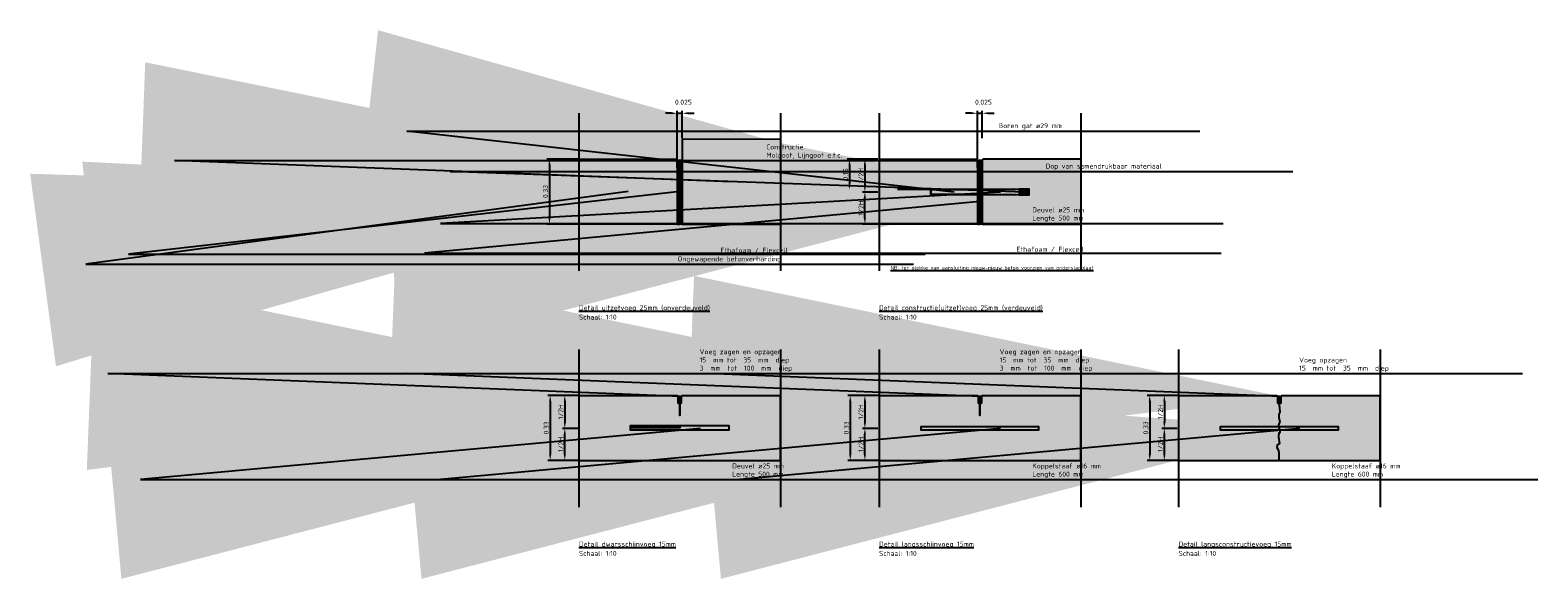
# Model space of a CAD drawing. Header units: metres. Extents: x 175829 to 176206141, y 407048 to 407918896.
# Tile 133 of 147: x 180700.89 to 180708.55, y 407254.83 to 407257.62. Entities that reach past the tile are written whole.
import ezdxf

# ---------------------------------------------------------------- set-up
doc = ezdxf.new("R2010")
doc.units = ezdxf.units.M
doc.header["$LTSCALE"] = 0.2
doc.header["$PDMODE"] = 3
doc.header["$PDSIZE"] = 1
doc.linetypes.add('DASHED', pattern=[19.05, 12.7, -6.35])
doc.linetypes.add('XX-HIDDEN', pattern=[4, 2, -2])
for name, color, linetype in [('N-WE-VH-CO-VOEGEN_BETONVERHARDING_DEUVEL+KOPPELSTAAF-G', 1, 'Continuous'), ('N-WE-VH-CO-VOEGEN_BETONVERHARDING_ETHAFOAM-G', 253, 'Continuous'), ('N-WE-VH-CO-VOEGEN_BETONVERHARDING_VOEGMATERIAAL-G', 2, 'Continuous'), ('X-XX-AL-TEKSTEN+MAATVOERING_DETAILS-T', 3, 'Continuous'), ('X-XX-AL-TEKSTEN_LEGENTA-T', 7, 'Continuous')]:
    doc.layers.add(name, color=color, linetype=linetype)
doc.styles.add('NLCS 2.5 mm', font='isocpeur.ttf', dxfattribs={"height": 2.5})
doc.dimstyles.new('NLCS-ARROW', dxfattribs={"dimtxt": 2.5, "dimasz": 3, "dimexe": 1.25, "dimexo": 0.625, "dimgap": 0.75, "dimtad": 1, "dimzin": 0, "dimdsep": 46, "dimtxsty": 'NLCS 2.5 mm', "dimcen": 0, "dimdle": 1, "dimclrd": 1, "dimclre": 251, "dimclrt": 7, "dimazin": 0, "dimtfac": 1, "dimtmove": 1, "dimatfit": 3, "dimfxl": 1, "dimtfillclr": 7, "dimtolj": 1, "dimtzin": 0, "dimarcsym": 0})

# ---------------------------------------------------------------- blocks, each defined once
blk = doc.blocks.new('*D163')
at = {"layer": 'Defpoints', "color": 0, "transparency": 16777216}
for p in [(180703.6773, 407256.966), (180703.5273, 407256.636), (180703.6773, 407256.636)]:
    blk.add_point(p, dxfattribs=at)
at = {"layer": 'X-XX-AL-TEKSTEN_LEGENTA-T', "color": 251, "linetype": 'XX-HIDDEN', "lineweight": -2, "transparency": 16777216}
for p, q in [((180703.671, 407256.966), (180703.5148, 407256.966)), ((180703.671, 407256.636), (180703.5148, 407256.636))]:
    blk.add_line(p, q, dxfattribs=at)
at = {"layer": 'X-XX-AL-TEKSTEN_LEGENTA-T', "color": 1, "lineweight": -2, "transparency": 16777216}
blk.add_line((180703.5273, 407256.936), (180703.5273, 407256.666), dxfattribs=at)
at = {"layer": 'X-XX-AL-TEKSTEN_LEGENTA-T', "color": 1, "transparency": 16777216}
for points in [[(180703.5223, 407256.936), (180703.5323, 407256.936), (180703.5273, 407256.966)], [(180703.5223, 407256.666), (180703.5323, 407256.666), (180703.5273, 407256.636)]]:
    blk.add_solid(points, dxfattribs=at)
at = {"layer": 'X-XX-AL-TEKSTEN_LEGENTA-T', "color": 7, "transparency": 16777216, "insert": (180703.5073, 407256.801), "char_height": 0.025, "attachment_point": 5, "rotation": 90, "style": 'NLCS 2.5 mm'}
blk.add_mtext('\\A1;0.33', dxfattribs=at)
blk = doc.blocks.new('*D164')
at = {"layer": 'Defpoints', "color": 0, "transparency": 16777216}
for p in [(180704.2023, 407257.1985), (180704.2023, 407257.0659), (180704.1773, 407256.961)]:
    blk.add_point(p, dxfattribs=at)
at = {"layer": 'X-XX-AL-TEKSTEN_LEGENTA-T', "color": 1, "lineweight": -2, "transparency": 16777216}
for p, q in [((180704.1473, 407257.1985), (180704.1173, 407257.1985)), ((180704.1773, 407257.1985), (180704.2023, 407257.1985)), ((180704.2323, 407257.1985), (180704.2623, 407257.1985))]:
    blk.add_line(p, q, dxfattribs=at)
at = {"layer": 'X-XX-AL-TEKSTEN_LEGENTA-T', "color": 251, "linetype": 'XX-HIDDEN', "lineweight": -2, "transparency": 16777216}
for p, q in [((180704.1773, 407256.9672), (180704.1773, 407257.211)), ((180704.2023, 407257.0722), (180704.2023, 407257.211))]:
    blk.add_line(p, q, dxfattribs=at)
at = {"layer": 'X-XX-AL-TEKSTEN_LEGENTA-T', "color": 1, "transparency": 16777216}
for points in [[(180704.1473, 407257.2035), (180704.1473, 407257.1935), (180704.1773, 407257.1985)], [(180704.2323, 407257.2035), (180704.2323, 407257.1935), (180704.2023, 407257.1985)]]:
    blk.add_solid(points, dxfattribs=at)
at = {"layer": 'X-XX-AL-TEKSTEN_LEGENTA-T', "color": 7, "transparency": 16777216, "insert": (180704.2081, 407257.2547), "char_height": 0.025, "attachment_point": 5, "style": 'NLCS 2.5 mm'}
blk.add_mtext('\\A1;0.025', dxfattribs=at)
blk = doc.blocks.new('*D165')
at = {"layer": 'Defpoints', "color": 0, "transparency": 16777216}
for p in [(180705.2023, 407256.966), (180705.0523, 407256.811), (180705.7023, 407256.811)]:
    blk.add_point(p, dxfattribs=at)
at = {"layer": 'X-XX-AL-TEKSTEN_LEGENTA-T', "color": 251, "linetype": 'XX-HIDDEN', "lineweight": -2, "transparency": 16777216}
for p, q in [((180705.196, 407256.966), (180705.0398, 407256.966)), ((180705.696, 407256.811), (180705.0398, 407256.811))]:
    blk.add_line(p, q, dxfattribs=at)
at = {"layer": 'X-XX-AL-TEKSTEN_LEGENTA-T', "color": 1, "lineweight": -2, "transparency": 16777216}
blk.add_line((180705.0523, 407256.936), (180705.0523, 407256.841), dxfattribs=at)
at = {"layer": 'X-XX-AL-TEKSTEN_LEGENTA-T', "color": 1, "transparency": 16777216}
for points in [[(180705.0473, 407256.936), (180705.0573, 407256.936), (180705.0523, 407256.966)], [(180705.0473, 407256.841), (180705.0573, 407256.841), (180705.0523, 407256.811)]]:
    blk.add_solid(points, dxfattribs=at)
at = {"layer": 'X-XX-AL-TEKSTEN_LEGENTA-T', "color": 7, "transparency": 16777216, "insert": (180705.0323, 407256.8885), "char_height": 0.025, "attachment_point": 5, "rotation": 90, "style": 'NLCS 2.5 mm'}
blk.add_mtext('\\A1;0.15', dxfattribs=at)
blk = doc.blocks.new('*D166')
at = {"layer": 'Defpoints', "color": 0, "transparency": 16777216}
for p in [(180705.2023, 407256.966), (180705.1304, 407256.7985), (180705.2023, 407256.7985)]:
    blk.add_point(p, dxfattribs=at)
at = {"layer": 'X-XX-AL-TEKSTEN_LEGENTA-T', "color": 251, "linetype": 'XX-HIDDEN', "lineweight": -2, "transparency": 16777216}
for p, q in [((180705.196, 407256.966), (180705.1179, 407256.966)), ((180705.196, 407256.7985), (180705.1179, 407256.7985))]:
    blk.add_line(p, q, dxfattribs=at)
at = {"layer": 'X-XX-AL-TEKSTEN_LEGENTA-T', "color": 1, "lineweight": -2, "transparency": 16777216}
blk.add_line((180705.1304, 407256.936), (180705.1304, 407256.8285), dxfattribs=at)
at = {"layer": 'X-XX-AL-TEKSTEN_LEGENTA-T', "color": 1, "transparency": 16777216}
for points in [[(180705.1254, 407256.936), (180705.1354, 407256.936), (180705.1304, 407256.966)], [(180705.1254, 407256.8285), (180705.1354, 407256.8285), (180705.1304, 407256.7985)]]:
    blk.add_solid(points, dxfattribs=at)
at = {"layer": 'X-XX-AL-TEKSTEN_LEGENTA-T', "color": 7, "transparency": 16777216, "insert": (180705.1104, 407256.8822), "char_height": 0.025, "attachment_point": 5, "rotation": 90, "style": 'NLCS 2.5 mm'}
blk.add_mtext('\\A1;1/2H', dxfattribs=at)
blk = doc.blocks.new('*D167')
at = {"layer": 'Defpoints', "color": 0, "transparency": 16777216}
for p in [(180705.1304, 407256.7985), (180705.2023, 407256.7985), (180705.2023, 407256.636)]:
    blk.add_point(p, dxfattribs=at)
at = {"layer": 'X-XX-AL-TEKSTEN_LEGENTA-T', "color": 251, "linetype": 'XX-HIDDEN', "lineweight": -2, "transparency": 16777216}
for p, q in [((180705.196, 407256.7985), (180705.1179, 407256.7985)), ((180705.196, 407256.636), (180705.1179, 407256.636))]:
    blk.add_line(p, q, dxfattribs=at)
at = {"layer": 'X-XX-AL-TEKSTEN_LEGENTA-T', "color": 1, "lineweight": -2, "transparency": 16777216}
blk.add_line((180705.1304, 407256.666), (180705.1304, 407256.7685), dxfattribs=at)
at = {"layer": 'X-XX-AL-TEKSTEN_LEGENTA-T', "color": 1, "transparency": 16777216}
for points in [[(180705.1254, 407256.7685), (180705.1354, 407256.7685), (180705.1304, 407256.7985)], [(180705.1254, 407256.666), (180705.1354, 407256.666), (180705.1304, 407256.636)]]:
    blk.add_solid(points, dxfattribs=at)
at = {"layer": 'X-XX-AL-TEKSTEN_LEGENTA-T', "color": 7, "transparency": 16777216, "insert": (180705.1104, 407256.7172), "char_height": 0.025, "attachment_point": 5, "rotation": 90, "style": 'NLCS 2.5 mm'}
blk.add_mtext('\\A1;1/2H', dxfattribs=at)
blk = doc.blocks.new('*D168')
at = {"layer": 'Defpoints', "color": 0, "transparency": 16777216}
for p in [(180705.7273, 407257.1985), (180705.7273, 407257.0659), (180705.7023, 407256.961)]:
    blk.add_point(p, dxfattribs=at)
at = {"layer": 'X-XX-AL-TEKSTEN_LEGENTA-T', "color": 1, "lineweight": -2, "transparency": 16777216}
for p, q in [((180705.6723, 407257.1985), (180705.6423, 407257.1985)), ((180705.7023, 407257.1985), (180705.7273, 407257.1985)), ((180705.7573, 407257.1985), (180705.7873, 407257.1985))]:
    blk.add_line(p, q, dxfattribs=at)
at = {"layer": 'X-XX-AL-TEKSTEN_LEGENTA-T', "color": 251, "linetype": 'XX-HIDDEN', "lineweight": -2, "transparency": 16777216}
for p, q in [((180705.7023, 407256.9672), (180705.7023, 407257.211)), ((180705.7273, 407257.0722), (180705.7273, 407257.211))]:
    blk.add_line(p, q, dxfattribs=at)
at = {"layer": 'X-XX-AL-TEKSTEN_LEGENTA-T', "color": 1, "transparency": 16777216}
for points in [[(180705.6723, 407257.2035), (180705.6723, 407257.1935), (180705.7023, 407257.1985)], [(180705.7573, 407257.2035), (180705.7573, 407257.1935), (180705.7273, 407257.1985)]]:
    blk.add_solid(points, dxfattribs=at)
at = {"layer": 'X-XX-AL-TEKSTEN_LEGENTA-T', "color": 7, "transparency": 16777216, "insert": (180705.7331, 407257.2547), "char_height": 0.025, "attachment_point": 5, "style": 'NLCS 2.5 mm'}
blk.add_mtext('\\A1;0.025', dxfattribs=at)
blk = doc.blocks.new('*D169')
at = {"layer": 'Defpoints', "color": 0, "transparency": 16777216}
for p in [(180703.6811, 407255.766), (180703.5311, 407255.436), (180703.6811, 407255.436)]:
    blk.add_point(p, dxfattribs=at)
at = {"layer": 'X-XX-AL-TEKSTEN_LEGENTA-T', "color": 251, "linetype": 'XX-HIDDEN', "lineweight": -2, "transparency": 16777216}
for p, q in [((180703.6749, 407255.766), (180703.5186, 407255.766)), ((180703.6749, 407255.436), (180703.5186, 407255.436))]:
    blk.add_line(p, q, dxfattribs=at)
at = {"layer": 'X-XX-AL-TEKSTEN_LEGENTA-T', "color": 1, "lineweight": -2, "transparency": 16777216}
blk.add_line((180703.5311, 407255.736), (180703.5311, 407255.466), dxfattribs=at)
at = {"layer": 'X-XX-AL-TEKSTEN_LEGENTA-T', "color": 1, "transparency": 16777216}
for points in [[(180703.5261, 407255.736), (180703.5361, 407255.736), (180703.5311, 407255.766)], [(180703.5261, 407255.466), (180703.5361, 407255.466), (180703.5311, 407255.436)]]:
    blk.add_solid(points, dxfattribs=at)
at = {"layer": 'X-XX-AL-TEKSTEN_LEGENTA-T', "color": 7, "transparency": 16777216, "insert": (180703.5111, 407255.601), "char_height": 0.025, "attachment_point": 5, "rotation": 90, "style": 'NLCS 2.5 mm'}
blk.add_mtext('\\A1;0.33', dxfattribs=at)
blk = doc.blocks.new('*D170')
at = {"layer": 'Defpoints', "color": 0, "transparency": 16777216}
for p in [(180705.2061, 407255.766), (180705.0561, 407255.436), (180705.2061, 407255.436)]:
    blk.add_point(p, dxfattribs=at)
at = {"layer": 'X-XX-AL-TEKSTEN_LEGENTA-T', "color": 251, "linetype": 'XX-HIDDEN', "lineweight": -2, "transparency": 16777216}
for p, q in [((180705.1999, 407255.766), (180705.0436, 407255.766)), ((180705.1999, 407255.436), (180705.0436, 407255.436))]:
    blk.add_line(p, q, dxfattribs=at)
at = {"layer": 'X-XX-AL-TEKSTEN_LEGENTA-T', "color": 1, "lineweight": -2, "transparency": 16777216}
blk.add_line((180705.0561, 407255.736), (180705.0561, 407255.466), dxfattribs=at)
at = {"layer": 'X-XX-AL-TEKSTEN_LEGENTA-T', "color": 1, "transparency": 16777216}
for points in [[(180705.0511, 407255.736), (180705.0611, 407255.736), (180705.0561, 407255.766)], [(180705.0511, 407255.466), (180705.0611, 407255.466), (180705.0561, 407255.436)]]:
    blk.add_solid(points, dxfattribs=at)
at = {"layer": 'X-XX-AL-TEKSTEN_LEGENTA-T', "color": 7, "transparency": 16777216, "insert": (180705.0361, 407255.601), "char_height": 0.025, "attachment_point": 5, "rotation": 90, "style": 'NLCS 2.5 mm'}
blk.add_mtext('\\A1;0.33', dxfattribs=at)
blk = doc.blocks.new('*D171')
at = {"layer": 'Defpoints', "color": 0, "transparency": 16777216}
for p in [(180706.728, 407255.766), (180706.578, 407255.436), (180706.728, 407255.436)]:
    blk.add_point(p, dxfattribs=at)
at = {"layer": 'X-XX-AL-TEKSTEN_LEGENTA-T', "color": 251, "linetype": 'XX-HIDDEN', "lineweight": -2, "transparency": 16777216}
for p, q in [((180706.7218, 407255.766), (180706.5655, 407255.766)), ((180706.7218, 407255.436), (180706.5655, 407255.436))]:
    blk.add_line(p, q, dxfattribs=at)
at = {"layer": 'X-XX-AL-TEKSTEN_LEGENTA-T', "color": 1, "lineweight": -2, "transparency": 16777216}
blk.add_line((180706.578, 407255.736), (180706.578, 407255.466), dxfattribs=at)
at = {"layer": 'X-XX-AL-TEKSTEN_LEGENTA-T', "color": 1, "transparency": 16777216}
for points in [[(180706.573, 407255.736), (180706.583, 407255.736), (180706.578, 407255.766)], [(180706.573, 407255.466), (180706.583, 407255.466), (180706.578, 407255.436)]]:
    blk.add_solid(points, dxfattribs=at)
at = {"layer": 'X-XX-AL-TEKSTEN_LEGENTA-T', "color": 7, "transparency": 16777216, "insert": (180706.558, 407255.601), "char_height": 0.025, "attachment_point": 5, "rotation": 90, "style": 'NLCS 2.5 mm'}
blk.add_mtext('\\A1;0.33', dxfattribs=at)
blk = doc.blocks.new('*D172')
at = {"layer": 'Defpoints', "color": 0, "transparency": 16777216}
for p in [(180703.6773, 407255.766), (180703.6054, 407255.5985), (180703.6773, 407255.5985)]:
    blk.add_point(p, dxfattribs=at)
at = {"layer": 'X-XX-AL-TEKSTEN_LEGENTA-T', "color": 251, "linetype": 'XX-HIDDEN', "lineweight": -2, "transparency": 16777216}
for p, q in [((180703.671, 407255.766), (180703.5929, 407255.766)), ((180703.671, 407255.5985), (180703.5929, 407255.5985))]:
    blk.add_line(p, q, dxfattribs=at)
at = {"layer": 'X-XX-AL-TEKSTEN_LEGENTA-T', "color": 1, "lineweight": -2, "transparency": 16777216}
blk.add_line((180703.6054, 407255.736), (180703.6054, 407255.6285), dxfattribs=at)
at = {"layer": 'X-XX-AL-TEKSTEN_LEGENTA-T', "color": 1, "transparency": 16777216}
for points in [[(180703.6004, 407255.736), (180703.6104, 407255.736), (180703.6054, 407255.766)], [(180703.6004, 407255.6285), (180703.6104, 407255.6285), (180703.6054, 407255.5985)]]:
    blk.add_solid(points, dxfattribs=at)
at = {"layer": 'X-XX-AL-TEKSTEN_LEGENTA-T', "color": 7, "transparency": 16777216, "insert": (180703.5854, 407255.6822), "char_height": 0.025, "attachment_point": 5, "rotation": 90, "style": 'NLCS 2.5 mm'}
blk.add_mtext('\\A1;1/2H', dxfattribs=at)
blk = doc.blocks.new('*D173')
at = {"layer": 'Defpoints', "color": 0, "transparency": 16777216}
for p in [(180703.6054, 407255.5985), (180703.6773, 407255.5985), (180703.6773, 407255.436)]:
    blk.add_point(p, dxfattribs=at)
at = {"layer": 'X-XX-AL-TEKSTEN_LEGENTA-T', "color": 251, "linetype": 'XX-HIDDEN', "lineweight": -2, "transparency": 16777216}
for p, q in [((180703.671, 407255.5985), (180703.5929, 407255.5985)), ((180703.671, 407255.436), (180703.5929, 407255.436))]:
    blk.add_line(p, q, dxfattribs=at)
at = {"layer": 'X-XX-AL-TEKSTEN_LEGENTA-T', "color": 1, "lineweight": -2, "transparency": 16777216}
blk.add_line((180703.6054, 407255.466), (180703.6054, 407255.5685), dxfattribs=at)
at = {"layer": 'X-XX-AL-TEKSTEN_LEGENTA-T', "color": 1, "transparency": 16777216}
for points in [[(180703.6004, 407255.5685), (180703.6104, 407255.5685), (180703.6054, 407255.5985)], [(180703.6004, 407255.466), (180703.6104, 407255.466), (180703.6054, 407255.436)]]:
    blk.add_solid(points, dxfattribs=at)
at = {"layer": 'X-XX-AL-TEKSTEN_LEGENTA-T', "color": 7, "transparency": 16777216, "insert": (180703.5854, 407255.5172), "char_height": 0.025, "attachment_point": 5, "rotation": 90, "style": 'NLCS 2.5 mm'}
blk.add_mtext('\\A1;1/2H', dxfattribs=at)
blk = doc.blocks.new('*D174')
at = {"layer": 'Defpoints', "color": 0, "transparency": 16777216}
for p in [(180705.2023, 407255.766), (180705.1304, 407255.5985), (180705.2023, 407255.5985)]:
    blk.add_point(p, dxfattribs=at)
at = {"layer": 'X-XX-AL-TEKSTEN_LEGENTA-T', "color": 251, "linetype": 'XX-HIDDEN', "lineweight": -2, "transparency": 16777216}
for p, q in [((180705.196, 407255.766), (180705.1179, 407255.766)), ((180705.196, 407255.5985), (180705.1179, 407255.5985))]:
    blk.add_line(p, q, dxfattribs=at)
at = {"layer": 'X-XX-AL-TEKSTEN_LEGENTA-T', "color": 1, "lineweight": -2, "transparency": 16777216}
blk.add_line((180705.1304, 407255.736), (180705.1304, 407255.6285), dxfattribs=at)
at = {"layer": 'X-XX-AL-TEKSTEN_LEGENTA-T', "color": 1, "transparency": 16777216}
for points in [[(180705.1254, 407255.736), (180705.1354, 407255.736), (180705.1304, 407255.766)], [(180705.1254, 407255.6285), (180705.1354, 407255.6285), (180705.1304, 407255.5985)]]:
    blk.add_solid(points, dxfattribs=at)
at = {"layer": 'X-XX-AL-TEKSTEN_LEGENTA-T', "color": 7, "transparency": 16777216, "insert": (180705.1104, 407255.6822), "char_height": 0.025, "attachment_point": 5, "rotation": 90, "style": 'NLCS 2.5 mm'}
blk.add_mtext('\\A1;1/2H', dxfattribs=at)
blk = doc.blocks.new('*D175')
at = {"layer": 'Defpoints', "color": 0, "transparency": 16777216}
for p in [(180705.1304, 407255.5985), (180705.2023, 407255.5985), (180705.2023, 407255.436)]:
    blk.add_point(p, dxfattribs=at)
at = {"layer": 'X-XX-AL-TEKSTEN_LEGENTA-T', "color": 251, "linetype": 'XX-HIDDEN', "lineweight": -2, "transparency": 16777216}
for p, q in [((180705.196, 407255.5985), (180705.1179, 407255.5985)), ((180705.196, 407255.436), (180705.1179, 407255.436))]:
    blk.add_line(p, q, dxfattribs=at)
at = {"layer": 'X-XX-AL-TEKSTEN_LEGENTA-T', "color": 1, "lineweight": -2, "transparency": 16777216}
blk.add_line((180705.1304, 407255.466), (180705.1304, 407255.5685), dxfattribs=at)
at = {"layer": 'X-XX-AL-TEKSTEN_LEGENTA-T', "color": 1, "transparency": 16777216}
for points in [[(180705.1254, 407255.5685), (180705.1354, 407255.5685), (180705.1304, 407255.5985)], [(180705.1254, 407255.466), (180705.1354, 407255.466), (180705.1304, 407255.436)]]:
    blk.add_solid(points, dxfattribs=at)
at = {"layer": 'X-XX-AL-TEKSTEN_LEGENTA-T', "color": 7, "transparency": 16777216, "insert": (180705.1104, 407255.5172), "char_height": 0.025, "attachment_point": 5, "rotation": 90, "style": 'NLCS 2.5 mm'}
blk.add_mtext('\\A1;1/2H', dxfattribs=at)
blk = doc.blocks.new('*D176')
at = {"layer": 'Defpoints', "color": 0, "transparency": 16777216}
for p in [(180706.7241, 407255.766), (180706.6523, 407255.5985), (180706.7241, 407255.5985)]:
    blk.add_point(p, dxfattribs=at)
at = {"layer": 'X-XX-AL-TEKSTEN_LEGENTA-T', "color": 251, "linetype": 'XX-HIDDEN', "lineweight": -2, "transparency": 16777216}
for p, q in [((180706.7179, 407255.766), (180706.6398, 407255.766)), ((180706.7179, 407255.5985), (180706.6398, 407255.5985))]:
    blk.add_line(p, q, dxfattribs=at)
at = {"layer": 'X-XX-AL-TEKSTEN_LEGENTA-T', "color": 1, "lineweight": -2, "transparency": 16777216}
blk.add_line((180706.6523, 407255.736), (180706.6523, 407255.6285), dxfattribs=at)
at = {"layer": 'X-XX-AL-TEKSTEN_LEGENTA-T', "color": 1, "transparency": 16777216}
for points in [[(180706.6473, 407255.736), (180706.6573, 407255.736), (180706.6523, 407255.766)], [(180706.6473, 407255.6285), (180706.6573, 407255.6285), (180706.6523, 407255.5985)]]:
    blk.add_solid(points, dxfattribs=at)
at = {"layer": 'X-XX-AL-TEKSTEN_LEGENTA-T', "color": 7, "transparency": 16777216, "insert": (180706.6323, 407255.6822), "char_height": 0.025, "attachment_point": 5, "rotation": 90, "style": 'NLCS 2.5 mm'}
blk.add_mtext('\\A1;1/2H', dxfattribs=at)
blk = doc.blocks.new('*D177')
at = {"layer": 'Defpoints', "color": 0, "transparency": 16777216}
for p in [(180706.6523, 407255.5985), (180706.7241, 407255.5985), (180706.7241, 407255.436)]:
    blk.add_point(p, dxfattribs=at)
at = {"layer": 'X-XX-AL-TEKSTEN_LEGENTA-T', "color": 251, "linetype": 'XX-HIDDEN', "lineweight": -2, "transparency": 16777216}
for p, q in [((180706.7179, 407255.5985), (180706.6398, 407255.5985)), ((180706.7179, 407255.436), (180706.6398, 407255.436))]:
    blk.add_line(p, q, dxfattribs=at)
at = {"layer": 'X-XX-AL-TEKSTEN_LEGENTA-T', "color": 1, "lineweight": -2, "transparency": 16777216}
blk.add_line((180706.6523, 407255.466), (180706.6523, 407255.5685), dxfattribs=at)
at = {"layer": 'X-XX-AL-TEKSTEN_LEGENTA-T', "color": 1, "transparency": 16777216}
for points in [[(180706.6473, 407255.5685), (180706.6573, 407255.5685), (180706.6523, 407255.5985)], [(180706.6473, 407255.466), (180706.6573, 407255.466), (180706.6523, 407255.436)]]:
    blk.add_solid(points, dxfattribs=at)
at = {"layer": 'X-XX-AL-TEKSTEN_LEGENTA-T', "color": 7, "transparency": 16777216, "insert": (180706.6323, 407255.5172), "char_height": 0.025, "attachment_point": 5, "rotation": 90, "style": 'NLCS 2.5 mm'}
blk.add_mtext('\\A1;1/2H', dxfattribs=at)

msp = doc.modelspace()

# ---------------------------------------------------------------- hatches: boundary and pattern name
at = {"layer": 'N-WE-VH-CO-VOEGEN_BETONVERHARDING_DEUVEL+KOPPELSTAAF-G'}
h = msp.add_hatch(color=256, dxfattribs=at)
h.dxf.hatch_style = 1
h.paths.add_polyline_path([(180705.4648, 407256.811), (180705.4648, 407256.786), (180705.9648, 407256.786), (180705.9648, 407256.811)])
h.paths.add_polyline_path([(180705.9648, 407256.811), (180705.9648, 407256.813), (180705.9148, 407256.813), (180705.9148, 407256.786), (180705.9148, 407256.784), (180705.9648, 407256.784)])
edge = h.paths.add_edge_path(flags=17)
edge.add_line((180705.7273, 407256.786), (180705.9648, 407256.786))
edge.add_line((180705.9648, 407256.786), (180705.9648, 407256.811))
edge.add_line((180705.9648, 407256.811), (180705.7273, 407256.811))
h = msp.add_hatch(color=256, dxfattribs=at)
h.dxf.hatch_style = 1
h.paths.add_polyline_path([(180705.9648, 407256.811), (180705.9648, 407256.813), (180705.9148, 407256.813), (180705.9148, 407256.786), (180705.9148, 407256.784), (180705.9648, 407256.784)])
h = msp.add_hatch(color=256, dxfattribs=at)
h.dxf.hatch_style = 1
h.paths.add_polyline_path([(180703.9398, 407255.6135), (180704.4398, 407255.6135), (180704.4398, 407255.5885), (180703.9398, 407255.5885)])
h = msp.add_hatch(color=256, dxfattribs=at)
h.dxf.hatch_style = 1
h.paths.add_polyline_path([(180706.0148, 407255.5985), (180706.0148, 407255.6065), (180705.4148, 407255.6065), (180705.4148, 407255.5905), (180706.0148, 407255.5905)])
h.paths.add_polyline_path([(180707.2325, 407255.6038), (180707.2325, 407255.6065), (180706.9366, 407255.6065), (180706.9366, 407255.5905), (180707.2385, 407255.5905), (180707.2355, 407255.5972)])
h.paths.add_polyline_path([(180707.5366, 407255.5985), (180707.5366, 407255.6065), (180707.2325, 407255.6065), (180707.2325, 407255.6038), (180707.2355, 407255.5972), (180707.2385, 407255.5905), (180707.5366, 407255.5905)])
at = {"layer": 'N-WE-VH-CO-VOEGEN_BETONVERHARDING_VOEGMATERIAAL-G'}
h = msp.add_hatch(color=256, dxfattribs=at)
h.dxf.hatch_style = 1
h.paths.add_polyline_path([(180704.2023, 407256.961), (180704.1773, 407256.961), (180704.1773, 407256.921), (180704.2023, 407256.921)])
h = msp.add_hatch(color=256, dxfattribs=at)
h.dxf.hatch_style = 1
h.paths.add_polyline_path([(180705.7273, 407256.961), (180705.7023, 407256.961), (180705.7023, 407256.921), (180705.7273, 407256.921)])
h = msp.add_hatch(color=256, dxfattribs=at)
h.dxf.hatch_style = 1
h.paths.add_polyline_path([(180704.1973, 407255.761), (180704.1823, 407255.761), (180704.1823, 407255.726), (180704.1973, 407255.726)])
h = msp.add_hatch(color=256, dxfattribs=at)
h.dxf.hatch_style = 1
h.paths.add_polyline_path([(180705.7223, 407255.761), (180705.7073, 407255.761), (180705.7073, 407255.726), (180705.7223, 407255.726)])
h = msp.add_hatch(color=256, dxfattribs=at)
h.dxf.hatch_style = 1
h.paths.add_polyline_path([(180707.2441, 407255.761), (180707.2291, 407255.761), (180707.2291, 407255.726), (180707.2441, 407255.726)])
at = {"layer": 'X-XX-AL-TEKSTEN+MAATVOERING_DETAILS-T', "transparency": 33554483}
h = msp.add_hatch(color=9, dxfattribs=at)
h.dxf.hatch_style = 1
h.paths.add_polyline_path([(180704.7023, 407257.066), (180704.2023, 407257.0659), (180704.2023, 407256.961), (180704.2023, 407256.921), (180704.2023, 407256.636), (180704.7023, 407256.636)])
h.paths.add_polyline_path([(180704.6208, 407256.957), (180704.977, 407256.957), (180704.977, 407257.0586), (180704.6208, 407257.0586)], flags=9)
at = {"layer": 'X-XX-AL-TEKSTEN+MAATVOERING_DETAILS-T'}
h = msp.add_hatch(color=9, dxfattribs=at)
h.dxf.hatch_style = 1
h.paths.add_polyline_path([(180704.1773, 407256.961), (180704.1723, 407256.966), (180703.6773, 407256.966), (180703.6773, 407256.636), (180704.1773, 407256.636)])
h = msp.add_hatch(color=9, dxfattribs=at)
h.dxf.hatch_style = 1
h.paths.add_polyline_path([(180705.7023, 407256.786), (180705.4648, 407256.786), (180705.4648, 407256.811), (180705.7023, 407256.811), (180705.7023, 407256.961), (180705.6973, 407256.966), (180705.2023, 407256.966), (180705.2023, 407256.636), (180705.7023, 407256.636)])
h = msp.add_hatch(color=9, dxfattribs=at)
h.dxf.hatch_style = 1
h.paths.add_polyline_path([(180706.2273, 407256.966), (180705.7323, 407256.966), (180705.7273, 407256.961), (180705.7273, 407256.921), (180705.7273, 407256.811), (180705.9148, 407256.811), (180705.9148, 407256.813), (180705.9648, 407256.813), (180705.9648, 407256.811), (180705.9648, 407256.784), (180705.9148, 407256.784), (180705.9148, 407256.786), (180705.7273, 407256.786), (180705.7273, 407256.636), (180706.2273, 407256.636)])
h = msp.add_hatch(color=9, dxfattribs=at)
h.dxf.hatch_style = 1
h.paths.add_polyline_path([(180704.1883, 407255.726), (180704.1823, 407255.726), (180704.1823, 407255.761), (180704.1773, 407255.766), (180703.6773, 407255.766), (180703.6773, 407255.436), (180704.7023, 407255.436), (180704.7023, 407255.766), (180704.2023, 407255.766), (180704.1973, 407255.761), (180704.1973, 407255.726), (180704.1913, 407255.726), (180704.1913, 407255.666), (180704.1898, 407255.666), (180704.1883, 407255.666)])
h.paths.add_polyline_path([(180704.4398, 407255.6135), (180704.4398, 407255.5885), (180703.9398, 407255.5885), (180703.9398, 407255.6135)], flags=16)
h.paths.add_polyline_path([(180705.7133, 407255.726), (180705.7073, 407255.726), (180705.7073, 407255.761), (180705.7023, 407255.766), (180705.2023, 407255.766), (180705.2023, 407255.436), (180706.2273, 407255.436), (180706.2273, 407255.766), (180705.7273, 407255.766), (180705.7223, 407255.761), (180705.7223, 407255.726), (180705.7163, 407255.726), (180705.7163, 407255.666), (180705.7148, 407255.666), (180705.7133, 407255.666)])
h.paths.add_polyline_path([(180706.0148, 407255.6065), (180706.0148, 407255.5985), (180706.0148, 407255.5905), (180705.4148, 407255.5905), (180705.4148, 407255.6065)], flags=16)
h.paths.add_polyline_path([(180707.2372, 407255.7053), (180707.2365, 407255.71), (180707.2359, 407255.7186), (180707.2366, 407255.726), (180707.2291, 407255.726), (180707.2291, 407255.761), (180707.2241, 407255.766), (180706.7241, 407255.766), (180706.7241, 407255.436), (180707.2336, 407255.436), (180707.2336, 407255.4514), (180707.2336, 407255.4616), (180707.2336, 407255.4701), (180707.2326, 407255.4854), (180707.2285, 407255.4921), (180707.2234, 407255.5006), (180707.226, 407255.5125), (180707.237, 407255.5202), (180707.2319, 407255.5544), (180707.2319, 407255.559), (180707.2322, 407255.565), (180707.2335, 407255.5696), (180707.2342, 407255.5733), (180707.2389, 407255.5766), (180707.2389, 407255.5829), (180707.2392, 407255.5869), (180707.2385, 407255.5905), (180706.9366, 407255.5905), (180706.9366, 407255.6065), (180707.2325, 407255.6065), (180707.2325, 407255.6144), (180707.2335, 407255.6194), (180707.2382, 407255.625), (180707.2395, 407255.632), (180707.2373, 407255.638), (180707.2362, 407255.6443), (180707.2342, 407255.6556), (180707.2342, 407255.6602), (180707.2342, 407255.6662), (180707.2359, 407255.6745), (180707.2399, 407255.6811), (180707.2399, 407255.6888), (180707.2382, 407255.6964)])
h.paths.add_polyline_path([(180707.7491, 407255.766), (180707.2491, 407255.766), (180707.2441, 407255.761), (180707.2441, 407255.726), (180707.2366, 407255.726), (180707.2359, 407255.7186), (180707.2365, 407255.71), (180707.2372, 407255.7053), (180707.2382, 407255.6964), (180707.2399, 407255.6888), (180707.2399, 407255.6811), (180707.2359, 407255.6745), (180707.2342, 407255.6662), (180707.2342, 407255.6602), (180707.2342, 407255.6556), (180707.2362, 407255.6443), (180707.2373, 407255.638), (180707.2395, 407255.632), (180707.2382, 407255.625), (180707.2335, 407255.6194), (180707.2325, 407255.6144), (180707.2325, 407255.6065), (180707.5366, 407255.6065), (180707.5366, 407255.5985), (180707.5366, 407255.5905), (180707.2385, 407255.5905), (180707.2392, 407255.5869), (180707.2389, 407255.5829), (180707.2389, 407255.5766), (180707.2342, 407255.5733), (180707.2335, 407255.5696), (180707.2322, 407255.565), (180707.2319, 407255.559), (180707.2319, 407255.5544), (180707.237, 407255.5202), (180707.226, 407255.5125), (180707.2234, 407255.5006), (180707.2285, 407255.4921), (180707.2326, 407255.4854), (180707.2336, 407255.4701), (180707.2336, 407255.4616), (180707.2336, 407255.4514), (180707.2336, 407255.436), (180707.7491, 407255.436)])

# ---------------------------------------------------------------- linework, layer by layer
at = {"layer": 'N-WE-VH-CO-VOEGEN_BETONVERHARDING_DEUVEL+KOPPELSTAAF-G', "flags": 128}
for points in [[(180705.4648, 407256.811), (180705.4648, 407256.786), (180705.9648, 407256.786), (180705.9648, 407256.811), (180705.4648, 407256.811)], [(180705.9648, 407256.811), (180705.9648, 407256.813), (180705.9148, 407256.813), (180705.9148, 407256.786), (180705.9148, 407256.784), (180705.9648, 407256.784)], [(180706.0148, 407255.5985), (180706.0148, 407255.5985), (180706.0148, 407255.6065), (180705.4148, 407255.6065), (180705.4148, 407255.5905), (180706.0148, 407255.5905)], [(180707.5366, 407255.5985), (180707.5366, 407255.5985), (180707.5366, 407255.6065), (180706.9366, 407255.6065), (180706.9366, 407255.5905), (180707.5366, 407255.5905)]]:
    msp.add_lwpolyline(points, close=True, dxfattribs=at)
msp.add_lwpolyline([(180704.1898, 407255.6135), (180704.1898, 407255.601), (180703.9398, 407255.601), (180703.9398, 407255.6135), (180704.4398, 407255.6135), (180704.4398, 407255.5885), (180703.9398, 407255.5885), (180703.9398, 407255.6135)], dxfattribs=at)
at = {"layer": 'N-WE-VH-CO-VOEGEN_BETONVERHARDING_ETHAFOAM-G', "flags": 128}
for points in [[(180704.1773, 407256.921), (180704.1773, 407256.636), (180704.1798, 407256.636), (180704.1798, 407256.921), (180704.1823, 407256.921), (180704.1823, 407256.636), (180704.1848, 407256.636), (180704.1848, 407256.921), (180704.1873, 407256.921), (180704.1873, 407256.636), (180704.1898, 407256.636), (180704.1898, 407256.921)], [(180704.2023, 407256.921), (180704.2023, 407256.636), (180704.1998, 407256.636), (180704.1998, 407256.921), (180704.1973, 407256.921), (180704.1973, 407256.636), (180704.1948, 407256.636), (180704.1948, 407256.921), (180704.1923, 407256.921), (180704.1923, 407256.636), (180704.1898, 407256.636), (180704.1898, 407256.921)], [(180705.7023, 407256.921), (180705.7023, 407256.636), (180705.7048, 407256.636), (180705.7048, 407256.921), (180705.7073, 407256.921), (180705.7073, 407256.636), (180705.7098, 407256.636), (180705.7098, 407256.921), (180705.7123, 407256.921), (180705.7123, 407256.636), (180705.7148, 407256.636), (180705.7148, 407256.921)], [(180705.7273, 407256.921), (180705.7273, 407256.636), (180705.7248, 407256.636), (180705.7248, 407256.921), (180705.7223, 407256.921), (180705.7223, 407256.636), (180705.7198, 407256.636), (180705.7198, 407256.921), (180705.7173, 407256.921), (180705.7173, 407256.636), (180705.7148, 407256.636), (180705.7148, 407256.921)]]:
    msp.add_lwpolyline(points, dxfattribs=at)
at = {"layer": 'N-WE-VH-CO-VOEGEN_BETONVERHARDING_VOEGMATERIAAL-G', "flags": 128}
for points in [[(180704.1773, 407256.961), (180704.2023, 407256.961), (180704.2023, 407256.921), (180704.1773, 407256.921)], [(180705.7023, 407256.961), (180705.7273, 407256.961), (180705.7273, 407256.921), (180705.7023, 407256.921)], [(180704.1823, 407255.761), (180704.1973, 407255.761), (180704.1973, 407255.726), (180704.1823, 407255.726)], [(180705.7073, 407255.761), (180705.7223, 407255.761), (180705.7223, 407255.726), (180705.7073, 407255.726)], [(180707.2291, 407255.761), (180707.2441, 407255.761), (180707.2441, 407255.726), (180707.2291, 407255.726)]]:
    msp.add_lwpolyline(points, close=True, dxfattribs=at)
at = {"layer": 'X-XX-AL-TEKSTEN+MAATVOERING_DETAILS-T', "linetype": 'DASHED', "flags": 128}
for points in [[(180703.6773, 407257.1985), (180703.6773, 407256.3985)], [(180704.7023, 407257.1985), (180704.7023, 407256.3985)], [(180705.2023, 407257.1985), (180705.2023, 407256.3985)], [(180706.2273, 407257.1985), (180706.2273, 407256.3985)], [(180703.6773, 407255.9985), (180703.6773, 407255.1985)], [(180704.7023, 407255.9985), (180704.7023, 407255.1985)], [(180705.2023, 407255.9985), (180705.2023, 407255.1985)], [(180706.2273, 407255.9985), (180706.2273, 407255.1985)], [(180706.7241, 407255.9985), (180706.7241, 407255.1985)], [(180707.7491, 407255.9985), (180707.7491, 407255.1985)]]:
    msp.add_lwpolyline(points, dxfattribs=at)
at = {"layer": 'X-XX-AL-TEKSTEN+MAATVOERING_DETAILS-T', "flags": 128}
for points in [[(180704.7023, 407257.066), (180704.2023, 407257.0659), (180704.2023, 407256.961), (180704.2023, 407256.636), (180704.7023, 407256.636)], [(180703.6773, 407256.966), (180704.1723, 407256.966), (180704.1773, 407256.961), (180704.1773, 407256.636), (180703.6773, 407256.636)], [(180705.2023, 407256.966), (180705.6973, 407256.966), (180705.7023, 407256.961), (180705.7023, 407256.811)], [(180706.2273, 407256.966), (180705.7323, 407256.966), (180705.7273, 407256.961), (180705.7273, 407256.811)], [(180705.7023, 407256.786), (180705.7023, 407256.636), (180705.2023, 407256.636)], [(180705.7023, 407256.786), (180705.4648, 407256.786), (180705.4648, 407256.811), (180705.7023, 407256.811)], [(180705.7273, 407256.786), (180705.9648, 407256.786), (180705.9648, 407256.811), (180705.7273, 407256.811)], [(180705.7273, 407256.786), (180705.7273, 407256.636), (180706.2273, 407256.636)], [(180703.6773, 407255.766), (180704.1773, 407255.766), (180704.1823, 407255.761), (180704.1823, 407255.726), (180704.1973, 407255.726), (180704.1973, 407255.761), (180704.2023, 407255.766), (180704.7023, 407255.766)], [(180703.6773, 407255.766), (180703.6773, 407255.436), (180704.7023, 407255.436), (180704.7023, 407255.766)], [(180705.2023, 407255.766), (180705.7023, 407255.766), (180705.7073, 407255.761), (180705.7073, 407255.726), (180705.7223, 407255.726), (180705.7223, 407255.761), (180705.7273, 407255.766), (180706.2273, 407255.766)], [(180705.2023, 407255.766), (180705.2023, 407255.436), (180706.2273, 407255.436), (180706.2273, 407255.766)], [(180706.7241, 407255.766), (180707.2241, 407255.766), (180707.2291, 407255.761), (180707.2291, 407255.726), (180707.2441, 407255.726), (180707.2441, 407255.761), (180707.2491, 407255.766), (180707.7491, 407255.766)], [(180706.7241, 407255.766), (180706.7241, 407255.436), (180707.7491, 407255.436), (180707.7491, 407255.766)], [(180704.1898, 407255.726), (180704.1898, 407255.666), (180704.1913, 407255.666), (180704.1913, 407255.726), (180704.1883, 407255.726), (180704.1883, 407255.666), (180704.1913, 407255.666)], [(180705.7148, 407255.726), (180705.7148, 407255.666), (180705.7163, 407255.666), (180705.7163, 407255.726), (180705.7133, 407255.726), (180705.7133, 407255.666), (180705.7163, 407255.666)], [(180707.2366, 407255.726), (180707.2359, 407255.7186), (180707.2365, 407255.71), (180707.2372, 407255.7053), (180707.2382, 407255.6964), (180707.2382, 407255.6964), (180707.2399, 407255.6888), (180707.2399, 407255.6811), (180707.2359, 407255.6745), (180707.2342, 407255.6662), (180707.2342, 407255.6602), (180707.2342, 407255.6556), (180707.2362, 407255.6443), (180707.2373, 407255.638), (180707.2373, 407255.638), (180707.2395, 407255.632), (180707.2382, 407255.625), (180707.2382, 407255.625), (180707.2335, 407255.6194), (180707.2335, 407255.6194), (180707.2325, 407255.6144), (180707.2325, 407255.6065), (180707.2325, 407255.6038), (180707.2355, 407255.5972), (180707.2385, 407255.5905), (180707.2392, 407255.5869), (180707.2389, 407255.5829), (180707.2389, 407255.5766), (180707.2342, 407255.5733), (180707.2335, 407255.5696), (180707.2322, 407255.565), (180707.2319, 407255.559), (180707.2319, 407255.5544), (180707.237, 407255.5202), (180707.226, 407255.5125), (180707.2234, 407255.5006), (180707.2285, 407255.4921), (180707.2326, 407255.4854), (180707.2326, 407255.4854), (180707.2336, 407255.4701), (180707.2336, 407255.4616), (180707.2336, 407255.4514), (180707.2336, 407255.4514), (180707.2336, 407255.436)]]:
    msp.add_lwpolyline(points, dxfattribs=at)
msp.add_lwpolyline([(180705.7023, 407256.811), (180705.7023, 407256.811)], close=True, dxfattribs=at)

# ---------------------------------------------------------------- texts
at = {"layer": 'N-WE-VH-CO-VOEGEN_BETONVERHARDING_DEUVEL+KOPPELSTAAF-G', "color": 7, "char_height": 0.025, "attachment_point": 7, "style": 'NLCS 2.5 mm'}
for s, insert in [('\\A1;Boren gat ø29 mm ', (180705.8099, 407257.1152)), ('\\A1; Dop van samendrukbaar materiaal', (180706.0308, 407256.91)), ('\\A1;Deuvel ø25 mm\\PLengte 500 mm', (180705.9811, 407256.6461)), ('\\A1;Voeg zagen en opzagen\\P15  mm tot  35  mm  diep\\P3  mm  tot  100  mm  diep', (180704.2902, 407255.8841)), ('\\A1;Voeg zagen en opzagen\\P15  mm tot  35  mm  diep\\P3  mm  tot  100  mm  diep', (180705.8152, 407255.8841)), ('\\A1;Voeg opzagen\\P15  mm tot  35  mm  diep', (180707.3371, 407255.8841)), ('\\A1;Deuvel ø25 mm\\PLengte 500 mm', (180704.4561, 407255.3461)), ('\\A1;Koppelstaaf ø16 mm\\PLengte 600 mm', (180705.9811, 407255.3461)), ('\\A1;Koppelstaaf ø16 mm\\PLengte 600 mm', (180707.503, 407255.3461))]:
    msp.add_mtext(s, dxfattribs=dict(at, insert=insert))
at = {"layer": 'N-WE-VH-CO-VOEGEN_BETONVERHARDING_ETHAFOAM-G', "color": 7, "char_height": 0.025, "attachment_point": 7, "style": 'NLCS 2.5 mm'}
for s, insert in [('\\A1;Constructie\\PMolgoot, Lijngoot e.t.c.', (180704.6295, 407256.9657)), ('\\A1;Ongewapende betonverharding', (180704.1793, 407256.439)), ('\\A1;Ethafoam / Flexcell', (180704.3964, 407256.4906)), ('\\A1;Ethafoam / Flexcell', (180705.9007, 407256.4954))]:
    msp.add_mtext(s, dxfattribs=dict(at, insert=insert))
at = {"layer": 'X-XX-AL-TEKSTEN_LEGENTA-T', "style": 'NLCS 2.5 mm'}
for s, height, p in [('%%UNB: ter plekke van aansluiting nieuw-nieuw beton voorzien van onderslagplaat', 0.01875, (180705.2606, 407256.4046)), ('%%UDetail uitzetvoeg 25mm (onverdeuveld)', 0.025, (180703.6773, 407256.1985)), ('%%UDetail constructie(uitzet)voeg 25mm (verdeuveld)', 0.025, (180705.2023, 407256.1985)), ('Schaal: 1:10', 0.025, (180703.6773, 407256.151)), ('Schaal: 1:10', 0.025, (180705.2023, 407256.151)), ('%%UDetail dwarsschijnvoeg 15mm', 0.025, (180703.6773, 407254.9985)), ('%%UDetail langsschijnvoeg 15mm', 0.025, (180705.2023, 407254.9985)), ('%%UDetail langsconstructievoeg 15mm', 0.025, (180706.7241, 407254.9985)), ('Schaal: 1:10', 0.025, (180703.6773, 407254.951)), ('Schaal: 1:10', 0.025, (180705.2023, 407254.951)), ('Schaal: 1:10', 0.025, (180706.7241, 407254.951))]:
    msp.add_text(s, height=height, dxfattribs=at).set_placement(p)

# ---------------------------------------------------------------- dimensions: what is measured, and where the dimension line sits
at = {"layer": 'X-XX-AL-TEKSTEN_LEGENTA-T'}
for base, p1, p2, picture, middle in [((180704.2023, 407257.1985), (180704.1773, 407256.961), (180704.2023, 407257.0659), '*D164', (180704.2081, 407257.2547)), ((180705.7273, 407257.1985), (180705.7023, 407256.961), (180705.7273, 407257.0659), '*D168', (180705.7331, 407257.2547))]:
    dim = msp.add_linear_dim(base=base, p1=p1, p2=p2, dimstyle='NLCS-ARROW', override={"dimdec": 3}, dxfattribs=at)
    dim.commit()
    dim.dimension.update_dxf_attribs({"geometry": picture, "text_midpoint": middle})
for base, p1, p2, picture, middle in [((180703.5273, 407256.636), (180703.6773, 407256.966), (180703.6773, 407256.636), '*D163', (180703.5073, 407256.801)), ((180705.0522579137, 407256.8109609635), (180705.2022579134, 407256.9659609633), (180705.7022579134, 407256.8109609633), '*D165', (180705.0322579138, 407256.8884609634)), ((180703.5311, 407255.436), (180703.6811, 407255.766), (180703.6811, 407255.436), '*D169', (180703.5111, 407255.601)), ((180705.0561, 407255.436), (180705.2061, 407255.766), (180705.2061, 407255.436), '*D170', (180705.0361, 407255.601)), ((180706.578, 407255.436), (180706.728, 407255.766), (180706.728, 407255.436), '*D171', (180706.558, 407255.601))]:
    dim = msp.add_linear_dim(base=base, p1=p1, p2=p2, angle=90, dimstyle='NLCS-ARROW', dxfattribs=at)
    dim.commit()
    dim.dimension.update_dxf_attribs({"geometry": picture, "text_midpoint": middle})
for base, p1, p2, angle, picture, middle in [((180705.1304, 407256.7985), (180705.2023, 407256.966), (180705.2023, 407256.7985), 90, '*D166', (180705.1104, 407256.8822)), ((180705.1304, 407256.7985), (180705.2023, 407256.636), (180705.2023, 407256.7985), 270, '*D167', (180705.1104, 407256.7172)), ((180703.6054, 407255.5985), (180703.6773, 407255.766), (180703.6773, 407255.5985), 90, '*D172', (180703.5854, 407255.6822)), ((180705.1304, 407255.5985), (180705.2023, 407255.766), (180705.2023, 407255.5985), 90, '*D174', (180705.1104, 407255.6822)), ((180706.6523, 407255.5985), (180706.7241, 407255.766), (180706.7241, 407255.5985), 90, '*D176', (180706.6323, 407255.6822)), ((180703.6054, 407255.5985), (180703.6773, 407255.436), (180703.6773, 407255.5985), 270, '*D173', (180703.5854, 407255.5172)), ((180705.1304, 407255.5985), (180705.2023, 407255.436), (180705.2023, 407255.5985), 270, '*D175', (180705.1104, 407255.5172)), ((180706.6523, 407255.5985), (180706.7241, 407255.436), (180706.7241, 407255.5985), 270, '*D177', (180706.6323, 407255.5172))]:
    dim = msp.add_linear_dim(base=base, p1=p1, p2=p2, angle=angle, text='1/2H', dimstyle='NLCS-ARROW', dxfattribs=at)
    dim.commit()
    dim.dimension.update_dxf_attribs({"geometry": picture, "text_midpoint": middle})

# ---------------------------------------------------------------- leaders
at = {"layer": 'N-WE-VH-CO-VOEGEN_BETONVERHARDING_DEUVEL+KOPPELSTAAF-G', "annotation_type": 0, "has_hookline": 1, "hookline_direction": 0}
for points, text_width in [([(180705.5835, 407256.7985), (180702.8024, 407257.1077), (180705.8024, 407257.1077)], 0.28), ([(180705.9398, 407256.7985), (180703.0233, 407256.9025), (180706.0233, 407256.9025)], 0.5325), ([(180705.8198, 407256.7985), (180702.9736, 407256.6386), (180705.9736, 407256.6386)], 0.2275), ([(180704.1935, 407255.761), (180701.2827, 407255.8766), (180704.2827, 407255.8766)], 0.4075), ([(180705.7185, 407255.761), (180702.8077, 407255.8766), (180705.8077, 407255.8766)], 0.4075), ([(180707.2404, 407255.761), (180704.3296, 407255.8766), (180707.3296, 407255.8766)], 0.3925), ([(180704.2948, 407255.5985), (180701.4486, 407255.3386), (180704.4486, 407255.3386)], 0.2275), ([(180705.8198, 407255.5985), (180702.9736, 407255.3386), (180705.9736, 407255.3386)], 0.305), ([(180707.3416, 407255.5985), (180704.4955, 407255.3386), (180707.4955, 407255.3386)], 0.305)]:
    msp.add_leader(points, dimstyle='NLCS-ARROW', override={"dimscale": 0}, dxfattribs=dict(at, text_width=text_width))
at = {"layer": 'N-WE-VH-CO-VOEGEN_BETONVERHARDING_ETHAFOAM-G', "annotation_type": 0, "has_hookline": 1, "hookline_direction": 0}
for points, text_width in [([(180704.4523, 407256.8509), (180701.622, 407256.9582), (180704.622, 407256.9582)], 0.3387), ([(180704.1898, 407256.801), (180701.3889, 407256.4831), (180704.3889, 407256.4831)], 0.2975), ([(180705.7148, 407256.751), (180702.8932, 407256.4879), (180705.8932, 407256.4879)], 0.2975), ([(180703.9273, 407256.801), (180701.1718, 407256.4315), (180704.1718, 407256.4315)], 0.455)]:
    msp.add_leader(points, dimstyle='NLCS-ARROW', override={"dimscale": 0}, dxfattribs=dict(at, text_width=text_width))

doc.saveas('drawing.dxf')
